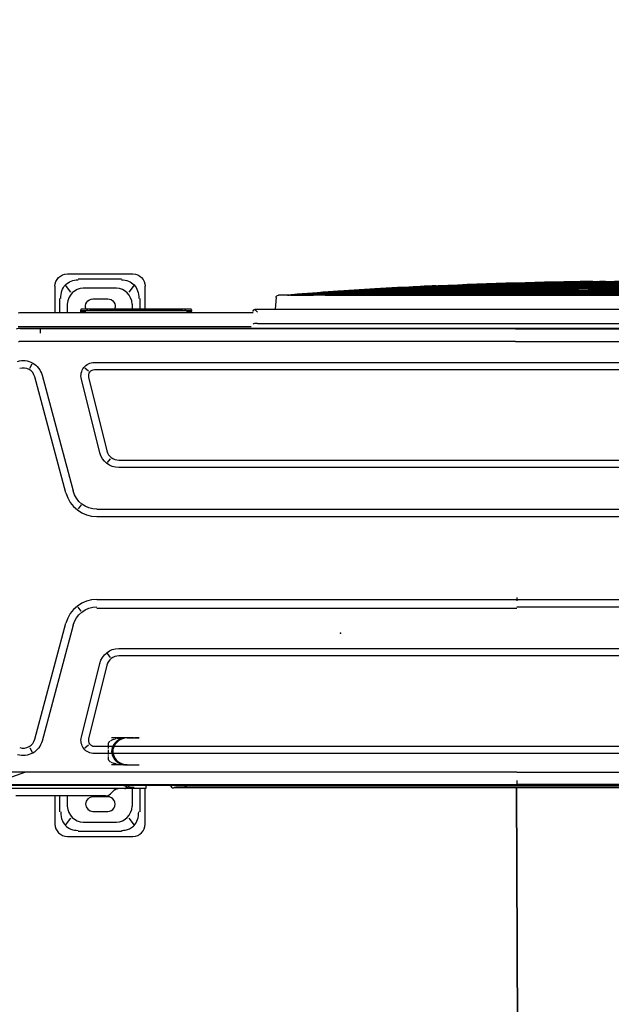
# Model space of a CAD drawing. Header units: millimetres. Extents: x -424979 to 718034, y -72486 to 344972.
# Tile 102 of 256: x 352266 to 353414, y 64609 to 66519. Entities that reach past the tile are written whole.
import ezdxf
from ezdxf import colors
from ezdxf.entities.mleader import LeaderData, LeaderLine
from ezdxf.math import Vec2, Vec3
from ezdxf.xclip import XClip

# ---------------------------------------------------------------- set-up
doc = ezdxf.new("R2010")
doc.units = ezdxf.units.MM
doc.header["$MEASUREMENT"] = 0
doc.header["$XCLIPFRAME"] = 0
doc.linetypes.add('CENTER', pattern=[0.508, 0.3175, -0.0635, 0.0635, -0.0635])
for name, color, linetype, lineweight in [('0100_001_1_0_Nr_pióra__1', 7, 'Continuous', 13), ('IS_KLIM Opis_Średnice', 7, 'Continuous', 9), ('IS_KLIM_FREON', 6, 'GAS_LINE', 35)]:
    doc.layers.add(name, color=color, linetype=linetype, lineweight=lineweight)
doc.layers.add('IS_KLIM_urządzenia', color=3, linetype='Continuous')
doc.layers.add('Rysunki i obrazki', color=7, linetype='Continuous')
doc.linetypes.add('GAS_LINE', pattern='A,12.7,-5.08,["GAS",Standard,S=2.54,R=0,X=-2.54,Y=-1.27],-6.35', length=24.13)
picture_1 = doc.add_image_def('image1.tif', size_in_pixel=(4960, 3508))

# ---------------------------------------------------------------- blocks, each defined once
blk = doc.blocks.new('Rysunek_1_1', base_point=(-285945.3, 74341.7))
at = {"layer": '0100_001_1_0_Nr_pióra__1', "color": 7, "lineweight": 13}
image = blk.add_image(picture_1, insert=(-264947.9, 89188), size_in_units=(41994.7, 29692.6), rotation=180, dxfattribs=at)
image.set_boundary_path([(-0.5, -0.5), (4959.5, 3507.5)])
blk = doc.blocks.new('G$CE471A013')
at = {"linetype": 'Continuous'}
for p, q in [((14.865, 41.216), (9.565, 41.216)), ((10.489, 40.816), (13.993, 40.816)), ((8.565, 40.216), (8.565, 37.347)), ((9.43, 40.295), (9.874, 39.746)), ((13.583, 40.077), (10.899, 40.077)), ((14.608, 39.746), (15.052, 40.295)), ((15.865, 37.947), (15.865, 40.216)), ((9.009, 37.347), (9.009, 39.241)), ((12.803, 39.198), (11.603, 39.206)), ((15.473, 39.241), (15.473, 37.947)), ((9.606, 38.769), (9.606, 37.347)), ((14.876, 37.947), (14.876, 38.769)), ((11.386, 37.783), (11.097, 37.494)), ((11.603, 38.006), (12.803, 38.013)), ((11.782, 37.947), (13.342, 37.947)), ((13.342, 37.947), (19.042, 37.947)), ((23.598, 37.069), (-66.48, 37.069)), ((-63.256, 37.301), (6.245, 37.301)), ((-63.211, 37.029), (-21.491, 37.029)), ((-62.823, 37.151), (6.095, 37.151)), ((-21.491, 36.7), (-21.491, 37.034)), ((20.329, 37.029), (-21.491, 37.029)), ((8.525, 37.347), (9.465, 37.347)), ((8.525, 37.243), (8.525, 37.347)), ((8.525, 37.069), (8.525, 37.243)), ((9.465, 37.347), (10.165, 37.347)), ((9.965, 37.069), (9.965, 37.147)), ((10.165, 37.347), (10.236, 37.347)), ((10.236, 37.347), (23.677, 37.347)), ((18.258, 36.025), (20.129, 36.699)), ((9.915, 35.441), (9.065, 35.441)), ((9.915, 35.441), (9.065, 35.441)), ((9.915, 35.441), (9.065, 35.441)), ((10.015, 35.441), (9.165, 35.441)), ((10.015, 35.441), (9.165, 35.441)), ((10.015, 35.441), (9.165, 35.441)), ((10.015, 35.441), (9.165, 35.441)), ((10.015, 35.441), (9.165, 35.441)), ((10.015, 35.441), (9.165, 35.441)), ((10.015, 35.441), (9.165, 35.441)), ((10.015, 35.441), (9.165, 35.441)), ((10.015, 35.441), (9.165, 35.441)), ((10.015, 35.441), (9.165, 35.441)), ((10.015, 35.441), (9.165, 35.441)), ((10.015, 35.441), (9.165, 35.441)), ((10.015, 35.441), (9.165, 35.441)), ((10.015, 35.441), (9.165, 35.441)), ((10.015, 35.441), (9.165, 35.441)), ((10.015, 35.441), (9.165, 35.441)), ((10.015, 35.441), (9.165, 35.441)), ((10.015, 35.441), (9.165, 35.441)), ((10.015, 35.441), (9.165, 35.441)), ((10.015, 35.441), (9.165, 35.441)), ((10.015, 35.441), (9.165, 35.441)), ((10.015, 35.441), (11.285, 35.441)), ((10.015, 35.441), (11.285, 35.441)), ((10.015, 35.441), (11.285, 35.441)), ((10.015, 35.441), (11.285, 35.441)), ((10.015, 35.441), (11.285, 35.441)), ((10.015, 35.441), (11.285, 35.441)), ((10.015, 35.441), (11.285, 35.441)), ((10.015, 35.441), (11.285, 35.441)), ((10.015, 35.441), (11.285, 35.441)), ((10.015, 35.441), (11.285, 35.441)), ((-55.564, 34.525), (12.681, 34.525)), ((17.908, 34.052), (17.713, 34.401)), ((12.681, 33.925), (-55.564, 33.925)), ((13.463, 34.056), (13.147, 33.809)), ((14.405, 24.142), (16.915, 33.508)), ((9.915, 33.241), (9.065, 33.241)), ((9.915, 33.241), (9.065, 33.241)), ((9.915, 33.241), (9.065, 33.241)), ((10.015, 33.241), (9.165, 33.241)), ((10.015, 33.241), (9.165, 33.241)), ((10.015, 33.241), (9.165, 33.241)), ((10.015, 33.241), (9.165, 33.241)), ((10.015, 33.241), (9.165, 33.241)), ((10.015, 33.241), (9.165, 33.241)), ((10.015, 33.241), (9.165, 33.241)), ((10.015, 33.241), (9.165, 33.241)), ((10.015, 33.241), (9.165, 33.241)), ((10.015, 33.241), (9.165, 33.241)), ((10.015, 33.241), (9.165, 33.241)), ((10.015, 33.241), (9.165, 33.241)), ((10.015, 33.241), (9.165, 33.241)), ((10.015, 33.241), (9.165, 33.241)), ((10.015, 33.241), (9.165, 33.241)), ((10.015, 33.241), (9.165, 33.241)), ((10.015, 33.241), (9.165, 33.241)), ((10.015, 33.241), (9.165, 33.241)), ((10.015, 33.241), (9.165, 33.241)), ((10.015, 33.241), (9.165, 33.241)), ((10.015, 33.241), (9.165, 33.241)), ((10.015, 33.241), (11.285, 33.241)), ((10.015, 33.241), (11.285, 33.241)), ((10.015, 33.241), (11.285, 33.241)), ((10.015, 33.241), (11.285, 33.241)), ((10.015, 33.241), (11.285, 33.241)), ((10.015, 33.241), (11.285, 33.241)), ((10.015, 33.241), (11.285, 33.241)), ((10.015, 33.241), (11.285, 33.241)), ((10.015, 33.241), (11.285, 33.241)), ((10.015, 33.241), (11.285, 33.241)), ((11.659, 27.368), (13.147, 33.329)), ((13.729, 33.184), (12.241, 27.223)), ((17.495, 33.353), (14.985, 23.986)), ((-53.591, 26.625), (10.708, 26.625)), ((11.38, 26.745), (11.627, 26.429)), ((10.708, 26.025), (-53.591, 26.025)), ((-21.491, 22.659), (-55.356, 22.659)), ((-21.491, 22.784), (12.474, 22.784)), ((13.745, 23.003), (13.989, 22.685)), ((-21.491, 22.059), (-55.356, 22.059)), ((-21.491, 21.902), (-21.491, 22.171)), ((12.474, 22.059), (-21.491, 22.059)), ((-21.391, 15.359), (-55.356, 15.359)), ((12.474, 15.359), (-21.391, 15.359)), ((-21.391, 14.759), (-55.356, 14.759)), ((12.474, 14.759), (-21.391, 14.759)), ((13.745, 14.416), (13.989, 14.734)), ((16.915, 3.911), (14.405, 13.277)), ((14.985, 13.432), (17.495, 4.066)), ((-53.591, 11.393), (10.708, 11.393)), ((10.708, 10.793), (-53.591, 10.793)), ((11.627, 10.989), (11.38, 10.674)), ((13.147, 4.09), (11.659, 10.051)), ((12.241, 10.196), (13.729, 4.235)), ((-55.564, 3.493), (12.681, 3.493)), ((13.147, 3.61), (13.463, 3.363)), ((17.908, 3.367), (17.713, 3.017)), ((12.681, 2.893), (-55.564, 2.893)), ((-61.567, 0.144), (18.685, 0.144)), ((-21.391, 0.184), (-59.916, 0.184)), ((-21.391, 0.184), (17.062, 0.184)), ((18.843, 0), (0, 0)), ((17.062, 0.179), (17.062, 0.514)), ((17.062, 0.184), (18.461, 0.184)), ((18.461, 0.184), (18.678, 0.184)), ((-0.517, -0.263), (-62.643, -0.263)), ((-0.367, -1.413), (-63.178, -1.413)), ((-2.02, -2.359), (-1.953, -1.413)), ((-0.357, -1.413), (-0.367, -1.413)), ((-0.15, -1.15), (-0.16, -1.15)), ((18.593, -1.15), (-0.15, -1.15)), ((4.824, -1.15), (4.822, -1.265)), ((4.822, -1.36), (4.822, -1.265)), ((5.221, -1.421), (13.371, -1.421)), ((5.221, -1.421), (5.221, -1.421)), ((13.37, -1.304), (5.222, -1.304)), ((5.321, -1.322), (5.321, -1.401)), ((5.323, -1.353), (5.324, -1.322)), ((5.523, -1.319), (13.069, -1.319)), ((5.523, -1.319), (5.523, -1.319)), ((5.523, -1.407), (13.07, -1.407)), ((8.565, -1.42), (8.565, -3.264)), ((9.009, -2.29), (9.009, -1.421)), ((9.606, -1.421), (9.606, -1.817)), ((13.268, -1.322), (13.269, -1.353)), ((13.268, -1.322), (13.269, -1.354)), ((13.271, -1.401), (13.271, -1.322)), ((13.371, -1.421), (13.371, -1.421)), ((13.768, -1.15), (13.77, -1.265)), ((13.77, -1.265), (13.77, -1.36)), ((14.876, -1.817), (14.876, -1.15)), ((15.473, -1.149), (15.473, -2.29)), ((15.865, -3.264), (15.865, -1.15)), ((12.803, -2.247), (11.603, -2.254)), ((-7.032, -2.545), (-57.042, -2.545)), ((-7.032, -2.545), (-2.219, -2.545)), ((-5.317, -2.545), (-5.317, -2.545)), ((9.875, -2.794), (9.43, -3.344)), ((10.899, -3.126), (13.583, -3.126)), ((15.052, -3.344), (14.608, -2.794)), ((13.993, -3.865), (10.489, -3.865)), ((14.865, -4.264), (9.565, -4.264))]:
    blk.add_line(p, q, dxfattribs=at)
at = {"linetype": 'CENTER'}
for p, q in [((10.065, 35.429), (9.065, 35.429)), ((11.565, 33.729), (11.565, 34.94)), ((9.065, 33.241), (10.065, 33.241))]:
    blk.add_line(p, q, dxfattribs=at)
at = {"linetype": 'Continuous'}
for centre, radius, start, end in [((9.565, 40.216), 1, 90, 180), ((14.865, 40.216), 1, 0, 90), ((11.599, 38.606), 0.6, 89.63839, 270.36161), ((12.799, 38.606), 0.592, 270.36161, 89.63839), ((11.782, 37.387), 0.56, 90, 135), ((6.245, 37.001), 0.3, 13.21487, 90), ((12.681, 33.445), 0.48, 345.98334, 90), ((18.441, 33.099), 0.98, 73.47049, 165), ((10.708, 27.605), 0.98, 270, 345.9834), ((12.474, 24.659), 2.6, 269.99999, 345), ((12.474, 12.759), 2.6, 15, 89.99999), ((10.708, 9.813), 0.98, 14.0166, 90), ((12.681, 3.973), 0.48, 270, 14.01666), ((18.441, 4.319), 0.98, 195, 286.52953)]:
    blk.add_arc(centre, radius, start, end, dxfattribs=at)
at = {"linetype": 'Continuous', "extrusion": (0, 0, -1)}
for centre, radius, start, end in [((-10.743, 37.847), 0.5, 225, 270), ((-6.095, 36.851), 0.3, 90, 133.23138), ((-10.165, 37.147), 0.2, 0, 90), ((-12.681, 33.445), 1.08, 90, 194.01665), ((-18.441, 33.099), 1.58, 15, 106.52941), ((-10.708, 27.605), 1.58, 194.01661, 270), ((-12.474, 24.659), 2, 195, 270.00001), ((-12.474, 12.759), 2, 90.00001, 165), ((-10.708, 9.813), 1.58, 90, 165.98339), ((-12.681, 3.973), 1.08, 165.98335, 270), ((-18.441, 4.319), 1.58, 253.47059, 345), ((0.357, -1.213), 0.2, 180, 270), ((-11.599, -1.654), 0.6, 269.63839, 22.88407), ((-12.799, -1.654), 0.592, 156.80609, 269.63839), ((2.219, -2.345), 0.2, 184, 270), ((-9.565, -3.264), 1, 270, 0), ((-14.865, -3.264), 1, 180, 270)]:
    blk.add_arc(centre, radius, start, end, dxfattribs=at)
at = {"linetype": 'Continuous'}
for centre, major_axis, ratio, start_param, end_param in [((11.394, 38.207), (1.268, -1.569), 0.803018, 2.633487, 3.831894), ((13.089, 38.207), (-1.268, -1.569), 0.803018, 2.451291, 3.649699), ((5.198, 36.701), (1.086, 0), 0.414214, 1.392879, 1.570794), ((10.236, 37.147), (0, -0.2), 0.815365, 3.141593, 4.712389), ((9.915, 34.341), (-1.27, 0), 0.866025, 1.570796, 4.712389), ((9.915, 34.341), (-1.27, 0), 0.866025, 1.570796, 4.712389), ((9.915, 34.341), (-1.27, 0), 0.866025, 1.570796, 4.712389), ((10.015, 34.341), (1.27, 0), 0.866025, 4.712389, 7.853982), ((-0.517, -0.199), (0.36, 0), 0.176327, 4.712389, 6.279863), ((-0.517, -1.053), (-0.355, 0.355), 0.176327, 1.745329, 2.532861), ((5.222, -1.266), (-0.4, 0.001), 0.029834, 4.712454, 6.28325), ((5.221, -1.41), (0.4, 0), 0.029837, 2.648555, 2.751427), ((5.222, -1.316), (0.35, 0), 0.029833, 1.570796, 3.141593), ((5.221, -1.41), (0.349, 0), 0.029837, 3.880383, 4.712389), ((5.523, -1.326), (0.25, 0), 0.029816, 1.570796, 3.141593), ((5.273, -1.276), (-0.05, 0), 0.999555, 1.570796, 1.896281), ((5.521, -1.401), (0.2, 0), 0.0299, 3.129347, 4.723791), ((13.069, -1.326), (0.25, 0), 0.029816, 0.323316, 1.570796), ((13.071, -1.401), (-0.2, 0), 0.0299, 1.564853, 3.144938), ((13.37, -1.266), (0.4, 0.001), 0.029834, 6.28312, 7.853917), ((13.37, -1.316), (0.35, 0), 0.029833, 0, 1.570796), ((13.371, -1.41), (0.349, 0), 0.029837, 4.712389, 5.911815), ((11.394, -1.255), (1.268, 1.569), 0.803018, 2.451291, 3.649699), ((13.089, -1.255), (-1.268, 1.569), 0.803018, 2.633487, 3.831894)]:
    blk.add_ellipse(centre, major_axis=major_axis, ratio=ratio, start_param=start_param, end_param=end_param, dxfattribs=at)
at = {"linetype": 'CENTER'}
for centre, start_param, end_param in [((10.065, 34.94), 3.141593, 4.712389), ((10.065, 33.729), 1.570796, 3.141593)]:
    blk.add_ellipse(centre, major_axis=(-1.5, 0), ratio=0.325568, start_param=start_param, end_param=end_param, dxfattribs=at)
at = {"linetype": 'Continuous'}
for points, knots in [([(10.489, 40.73), (10.421, 40.73), (10.287, 40.729), (10.093, 40.695), (9.911, 40.639), (9.744, 40.558), (9.592, 40.456), (9.369, 40.251), (9.126, 39.848), (9.103, 39.452), (9.09, 39.241)], [0, 0, 0, 0, 0.088396, 0.173346, 0.25543, 0.335293, 0.413632, 0.491185, 0.72797, 1, 1, 1, 1]), ([(15.392, 39.241), (15.392, 39.315), (15.392, 39.459), (15.36, 39.667), (15.306, 39.861), (15.23, 40.037), (15.136, 40.195), (14.947, 40.428), (14.571, 40.688), (14.191, 40.716), (13.993, 40.73)], [0, 0, 0, 0, 0.095854, 0.186885, 0.2735, 0.35617, 0.435439, 0.51192, 0.746033, 1, 1, 1, 1]), ([(9.956, 37.165), (9.955, 37.166), (9.949, 37.173), (9.927, 37.185), (9.884, 37.201), (9.802, 37.22), (9.667, 37.238), (9.53, 37.242), (9.465, 37.243)], [0, 0, 0, 0, 0.033531, 0.165604, 0.326819, 0.467732, 0.750376, 1, 1, 1, 1]), ([(10.349, 37.07), (10.347, 37.071), (10.325, 37.08), (10.26, 37.106), (10.162, 37.138), (10.101, 37.144), (10.072, 37.147)], [0, 0, 0, 0, 0.023051, 0.207675, 0.629287, 1, 1, 1, 1]), ([(18.685, 0.144), (18.738, 0.146), (18.844, 0.15), (18.947, 0.177), (18.998, 0.19)], [0, 0, 0, 0, 0.501074, 1, 1, 1, 1]), ([(4.822, -1.36), (4.822, -1.367), (4.824, -1.378), (4.832, -1.392), (4.842, -1.401), (4.85, -1.406), (4.857, -1.409), (4.865, -1.411), (4.88, -1.413), (4.904, -1.415), (4.947, -1.417), (4.966, -1.417)], [0, 0, 0, 0, 0.065305, 0.116297, 0.160097, 0.198956, 0.23575, 0.282457, 0.373365, 0.758577, 1, 1, 1, 1]), ([(13.302, -1.324), (13.302, -1.324), (13.306, -1.324), (13.308, -1.324), (13.307, -1.324)], [0, 0, 0, 0, 0.175946, 1, 1, 1, 1]), ([(13.696, -1.414), (13.705, -1.415), (13.72, -1.413), (13.736, -1.409), (13.748, -1.403), (13.759, -1.393), (13.768, -1.378), (13.77, -1.367), (13.77, -1.36)], [0, 0, 0, 0, 0.498479, 0.626522, 0.703686, 0.792587, 0.893399, 1, 1, 1, 1]), ([(18.843, -1.129), (18.769, -1.142), (18.694, -1.148), (18.612, -1.15), (18.605, -1.15), (18.597, -1.15), (18.596, -1.15), (18.594, -1.15), (18.594, -1.15), (18.593, -1.15)], [0, 0, 0, 0, 0.895051, 0.895051, 0.981123, 0.981123, 0.990548, 0.990548, 1, 1, 1, 1]), ([(10.489, -3.778), (10.082, -3.791), (9.715, -3.648), (9.211, -3.111), (9.077, -2.721), (9.09, -2.29)], [0, 0, 0, 0, 0.5, 0.5, 1, 1, 1, 1]), ([(15.392, -2.29), (15.406, -2.721), (15.272, -3.111), (14.768, -3.648), (14.4, -3.791), (13.993, -3.778)], [0, 0, 0, 0, 0.5, 0.5, 1, 1, 1, 1]), ([(-32.037, -3.058), (-27.137, -3.025), (-22.236, -2.966), (-12.557, -2.796), (-7.778, -2.688), (-3, -2.544)], [0, 0, 0, 0, 0.506209, 0.506209, 1, 1, 1, 1]), ([(-32.037, -3.111), (-27.136, -3.076), (-22.236, -3.01), (-12.557, -2.824), (-7.778, -2.704), (-3, -2.545)], [0, 0, 0, 0, 0.506209, 0.506209, 1, 1, 1, 1]), ([(-5.983, -2.545), (-8.727, -2.562), (-11.472, -2.575), (-15.189, -2.591), (-16.163, -2.595), (-19.083, -2.607), (-21.029, -2.613), (-24.922, -2.625), (-26.869, -2.63), (-29.889, -2.636), (-30.963, -2.638), (-32.037, -2.639)], [0, 0, 0, 0, 0.31601, 0.31601, 0.42808, 0.42808, 0.652219, 0.652219, 0.876357, 0.876357, 1, 1, 1, 1]), ([(-32.037, -3.261), (-27.136, -3.218), (-22.236, -3.138), (-12.541, -2.903), (-7.747, -2.75), (-2.955, -2.546)], [0, 0, 0, 0, 0.505409, 0.505409, 1, 1, 1, 1]), ([(-32.037, -2.947), (-29.204, -2.932), (-26.371, -2.91), (-20.706, -2.851), (-17.873, -2.816), (-12.207, -2.73), (-9.375, -2.68), (-5.408, -2.597), (-4.274, -2.572), (-3.139, -2.546)], [0, 0, 0, 0, 0.294057, 0.294057, 0.58814, 0.58814, 0.882227, 0.882227, 1, 1, 1, 1]), ([(-32.037, -2.713), (-29.215, -2.706), (-26.392, -2.696), (-22.159, -2.677), (-20.748, -2.67), (-16.514, -2.647), (-13.692, -2.629), (-8.513, -2.59), (-6.157, -2.569), (-3.8, -2.546)], [0, 0, 0, 0, 0.299848, 0.299848, 0.449777, 0.449777, 0.749636, 0.749636, 1, 1, 1, 1]), ([(-3.791, -2.546), (-6.037, -2.568), (-8.284, -2.587), (-11.862, -2.614), (-13.194, -2.623), (-17.191, -2.65), (-19.855, -2.664), (-25.184, -2.689), (-27.848, -2.699), (-31.021, -2.707), (-31.529, -2.709), (-32.037, -2.71)], [0, 0, 0, 0, 0.238571, 0.238571, 0.380065, 0.380065, 0.663055, 0.663055, 0.946044, 0.946044, 1, 1, 1, 1]), ([(-3.18, -2.547), (-5.72, -2.605), (-8.26, -2.657), (-13.555, -2.751), (-16.31, -2.792), (-21.82, -2.862), (-24.575, -2.891), (-28.899, -2.926), (-30.468, -2.936), (-32.037, -2.945)], [0, 0, 0, 0, 0.264103, 0.264103, 0.550513, 0.550513, 0.836923, 0.836923, 1, 1, 1, 1]), ([(-3.573, -2.547), (-6.607, -2.586), (-9.641, -2.62), (-14.365, -2.664), (-16.055, -2.679), (-21.125, -2.718), (-24.504, -2.739), (-29.268, -2.76), (-30.653, -2.765), (-32.037, -2.77)], [0, 0, 0, 0, 0.319801, 0.319801, 0.497905, 0.497905, 0.854114, 0.854114, 1, 1, 1, 1]), ([(-32.037, -2.583), (-27.12, -2.579), (-22.204, -2.572), (-14.887, -2.558), (-12.488, -2.553), (-10.088, -2.547)], [0, 0, 0, 0, 0.672022, 0.672022, 1, 1, 1, 1]), ([(-32.037, -3.39), (-27.135, -3.345), (-22.234, -3.252), (-12.541, -2.975), (-7.748, -2.793), (-2.959, -2.549)], [0, 0, 0, 0, 0.505465, 0.505465, 1, 1, 1, 1]), ([(-2.968, -2.549), (-7.755, -2.779), (-12.544, -2.951), (-22.235, -3.214), (-27.136, -3.303), (-32.037, -3.348)], [0, 0, 0, 0, 0.494375, 0.494375, 1, 1, 1, 1]), ([(-32.037, -3.463), (-27.135, -3.418), (-22.234, -3.319), (-12.539, -3.019), (-7.745, -2.82), (-2.955, -2.55)], [0, 0, 0, 0, 0.505401, 0.505401, 1, 1, 1, 1]), ([(-2.955, -2.55), (-7.745, -2.819), (-12.539, -3.018), (-22.234, -3.318), (-27.135, -3.416), (-32.037, -3.462)], [0, 0, 0, 0, 0.494599, 0.494599, 1, 1, 1, 1]), ([(-32.037, -3.306), (-27.136, -3.263), (-22.235, -3.177), (-12.563, -2.928), (-7.792, -2.766), (-3.023, -2.55)], [0, 0, 0, 0, 0.506586, 0.506586, 1, 1, 1, 1]), ([(-2.956, -2.551), (-7.745, -2.844), (-12.538, -3.059), (-22.233, -3.378), (-27.134, -3.481), (-32.037, -3.525)], [0, 0, 0, 0, 0.494599, 0.494599, 1, 1, 1, 1]), ([(-32.037, -3.496), (-27.135, -3.451), (-22.233, -3.35), (-12.538, -3.04), (-7.745, -2.832), (-2.956, -2.551)], [0, 0, 0, 0, 0.505401, 0.505401, 1, 1, 1, 1]), ([(-2.956, -2.551), (-7.745, -2.832), (-12.538, -3.039), (-22.233, -3.349), (-27.135, -3.45), (-32.037, -3.494)], [0, 0, 0, 0, 0.494599, 0.494599, 1, 1, 1, 1]), ([(-32.037, -3.213), (-27.136, -3.173), (-22.236, -3.097), (-12.586, -2.878), (-7.837, -2.737), (-3.09, -2.551)], [0, 0, 0, 0, 0.507767, 0.507767, 1, 1, 1, 1]), ([(-3.09, -2.551), (-7.837, -2.736), (-12.586, -2.877), (-22.236, -3.095), (-27.136, -3.17), (-32.037, -3.211)], [0, 0, 0, 0, 0.492233, 0.492233, 1, 1, 1, 1]), ([(-32.037, -3.553), (-27.134, -3.512), (-22.232, -3.407), (-12.537, -3.079), (-7.744, -2.856), (-2.956, -2.552)], [0, 0, 0, 0, 0.505401, 0.505401, 1, 1, 1, 1]), ([(-32.037, -3.526), (-27.134, -3.483), (-22.233, -3.38), (-12.538, -3.06), (-7.745, -2.845), (-2.956, -2.552)], [0, 0, 0, 0, 0.505401, 0.505401, 1, 1, 1, 1]), ([(-3.09, -2.552), (-7.837, -2.752), (-12.586, -2.903), (-22.235, -3.136), (-27.136, -3.216), (-32.037, -3.259)], [0, 0, 0, 0, 0.492233, 0.492233, 1, 1, 1, 1]), ([(-32.037, -3.6), (-27.134, -3.563), (-22.232, -3.457), (-12.536, -3.114), (-7.744, -2.879), (-2.956, -2.553)], [0, 0, 0, 0, 0.505401, 0.505401, 1, 1, 1, 1]), ([(-32.037, -3.578), (-27.134, -3.538), (-22.232, -3.433), (-12.537, -3.097), (-7.744, -2.868), (-2.956, -2.553)], [0, 0, 0, 0, 0.505401, 0.505401, 1, 1, 1, 1]), ([(-32.037, -3.619), (-27.134, -3.585), (-22.231, -3.48), (-12.536, -3.13), (-7.743, -2.889), (-2.956, -2.554)], [0, 0, 0, 0, 0.505401, 0.505401, 1, 1, 1, 1]), ([(-32.037, -3.349), (-27.136, -3.305), (-22.235, -3.215), (-12.58, -2.953), (-7.826, -2.782), (-3.074, -2.554)], [0, 0, 0, 0, 0.507485, 0.507485, 1, 1, 1, 1]), ([(-32.037, -2.642), (-27.827, -2.636), (-23.617, -2.625), (-18.87, -2.608), (-18.334, -2.606), (-17.797, -2.604)], [0, 0, 0, 0, 0.886937, 0.886937, 1, 1, 1, 1]), ([(-32.037, -3.428), (-27.135, -3.382), (-22.234, -3.286), (-13.64, -3.03), (-9.947, -2.892), (-6.255, -2.716)], [0, 0, 0, 0, 0.570136, 0.570136, 1, 1, 1, 1]), ([(-6.837, -2.743), (-10.335, -2.905), (-13.834, -3.035), (-22.234, -3.285), (-27.135, -3.381), (-32.037, -3.426)], [0, 0, 0, 0, 0.416676, 0.416676, 1, 1, 1, 1]), ([(-7.345, -2.835), (-10.672, -3.029), (-14.001, -3.182), (-22.231, -3.479), (-27.134, -3.585), (-32.037, -3.619)], [0, 0, 0, 0, 0.40464, 0.40464, 1, 1, 1, 1]), ([(-9.543, -2.946), (-12.138, -3.08), (-14.734, -3.191), (-22.232, -3.456), (-27.134, -3.562), (-32.037, -3.599)], [0, 0, 0, 0, 0.346419, 0.346419, 1, 1, 1, 1]), ([(-9.972, -2.955), (-12.425, -3.076), (-14.878, -3.177), (-22.232, -3.432), (-27.134, -3.537), (-32.037, -3.577)], [0, 0, 0, 0, 0.333694, 0.333694, 1, 1, 1, 1]), ([(-5.622, -2.755), (-8.854, -2.983), (-12.09, -3.161), (-19.56, -3.48), (-23.795, -3.596), (-28.031, -3.648)], [0, 0, 0, 0, 0.433408, 0.433408, 1, 1, 1, 1]), ([(-28.008, -3.648), (-23.776, -3.596), (-19.545, -3.48), (-12.084, -3.161), (-8.854, -2.983), (-5.627, -2.756)], [0, 0, 0, 0, 0.566773, 0.566773, 1, 1, 1, 1]), ([(-27.801, -3.592), (-24.31, -3.54), (-20.82, -3.45), (-15.12, -3.241), (-12.91, -3.145), (-10.701, -3.031)], [0, 0, 0, 0, 0.612154, 0.612154, 1, 1, 1, 1]), ([(-5.027, -2.716), (-8.397, -2.964), (-11.771, -3.156), (-19.318, -3.484), (-23.493, -3.6), (-27.668, -3.652)], [0, 0, 0, 0, 0.447256, 0.447256, 1, 1, 1, 1]), ([(-27.658, -3.652), (-23.484, -3.601), (-19.311, -3.485), (-11.533, -3.146), (-7.927, -2.937), (-4.325, -2.664)], [0, 0, 0, 0, 0.536112, 0.536112, 1, 1, 1, 1]), ([(-21.707, -3.479), (-20.248, -3.439), (-18.789, -3.392), (-15.054, -3.254), (-12.779, -3.153), (-10.505, -3.032)], [0, 0, 0, 0, 0.390602, 0.390602, 1, 1, 1, 1]), ([(-14.972, -3.306), (-14.541, -3.287), (-12.888, -3.21), (-8.993, -3.004), (-5.532, -2.766), (-3.295, -2.585)], [0, 0, 0, 0, 0.110637, 0.424462, 1, 1, 1, 1]), ([(-9.673, -2.62), (-8.285, -2.605), (-6.897, -2.589), (-4.826, -2.563), (-4.143, -2.554), (-3.459, -2.545)], [0, 0, 0, 0, 0.670073, 0.670073, 1, 1, 1, 1]), ([(-5.313, -2.545), (-5.321, -2.545), (-5.314, -2.545), (-5.258, -2.545), (-5.187, -2.545), (-4.997, -2.545), (-4.879, -2.545), (-4.754, -2.545)], [0, 0, 0, 0, 0.244899, 0.244899, 0.62245, 0.62245, 1, 1, 1, 1])]:
    blk.add_open_spline(points, degree=3, knots=knots, dxfattribs=at)
for points, degree in [([(11.11, 37.489), (10.935, 37.385)], 1), ([(-21.491, 36.025), (-63.136, 36.025)], 1), ([(-21.491, 36.025), (-7.576, 36.025), (6.339, 36.025), (20.254, 36.025)], 3), ([(-21.391, 1.188), (-34.734, 1.188), (-48.077, 1.188), (-61.42, 1.188)], 3), ([(-21.391, 1.188), (-8.082, 1.188), (5.228, 1.188), (18.538, 1.188)], 3), ([(-32.037, -2.832), (-22.479, -2.794), (-12.921, -2.706), (-3.364, -2.546)], 3), ([(-18.164, -2.749), (-17.391, -2.739), (-16.618, -2.728), (-15.845, -2.717)], 3), ([(-17.799, -2.785), (-15.415, -2.748), (-13.032, -2.706), (-10.649, -2.657)], 3), ([(-7.721, -2.556), (-7.116, -2.553), (-6.512, -2.549), (-5.907, -2.545)], 3), ([(-7.585, -2.858), (-6.064, -2.768), (-4.543, -2.669), (-3.024, -2.559)], 3), ([(-2.956, -2.552), (-3.001, -2.555), (-3.046, -2.558), (-3.091, -2.561)], 3), ([(-2.956, -2.553), (-3.001, -2.556), (-3.046, -2.559), (-3.091, -2.562)], 3), ([(-2.956, -2.553), (-3.001, -2.556), (-3.046, -2.559), (-3.091, -2.562)], 3), ([(-2.956, -2.554), (-3.001, -2.557), (-3.046, -2.56), (-3.091, -2.563)], 3), ([(-3.09, -2.557), (-3.045, -2.554), (-3, -2.552), (-2.955, -2.549)], 3), ([(-2.955, -2.549), (-3, -2.552), (-3.045, -2.554), (-3.09, -2.557)], 3), ([(-2.957, -2.549), (-3.001, -2.551), (-3.045, -2.553), (-3.089, -2.555)], 3), ([(-2.932, -2.554), (-2.977, -2.557), (-3.022, -2.56), (-3.067, -2.564)], 3), ([(-3.024, -2.56), (-3.024, -2.56), (-3.024, -2.56)], 2), ([(-3.023, -2.559), (-3.023, -2.559), (-3.023, -2.559)], 2), ([(-3.022, -2.55), (-3.022, -2.55), (-3.022, -2.55)], 2), ([(-25.483, -3.299), (-27.667, -3.338), (-29.852, -3.368), (-32.037, -3.388)], 3), ([(-27.275, -3.582), (-28.862, -3.608), (-30.45, -3.626), (-32.037, -3.636)], 3), ([(-28.055, -3.611), (-29.382, -3.629), (-30.71, -3.642), (-32.037, -3.65)], 3), ([(-19.077, -3.415), (-22.729, -3.537), (-26.382, -3.615), (-30.036, -3.648)], 3), ([(-29.948, -3.648), (-28.516, -3.635), (-27.085, -3.615), (-25.654, -3.588)], 3), ([(-18.767, -3.419), (-22.083, -3.533), (-25.4, -3.609), (-28.717, -3.646)], 3), ([(-28.676, -3.646), (-28.69, -3.646), (-28.703, -3.646), (-28.717, -3.646)], 3), ([(-28.676, -3.646), (-27.337, -3.631), (-25.999, -3.61), (-24.66, -3.582)], 3), ([(-28.008, -3.648), (-28.016, -3.648), (-28.023, -3.648), (-28.031, -3.648)], 3), ([(-27.658, -3.652), (-27.662, -3.652), (-27.665, -3.652), (-27.668, -3.652)], 3), ([(-27.551, -3.657), (-27.552, -3.684)], 1), ([(-27.551, -3.657), (-27.238, -3.653), (-26.925, -3.649), (-26.612, -3.645)], 3), ([(-27.551, -3.657), (-27.551, -3.657), (-27.551, -3.657), (-27.551, -3.657)], 3), ([(-27.514, -3.604), (-25.962, -3.58), (-24.41, -3.549), (-22.859, -3.51)], 3)]:
    blk.add_open_spline(points, degree=degree, dxfattribs=at)
blk.add_rational_spline([(18.538, 1.188), (18.636, 1.188), (18.734, 1.202), (18.828, 1.231)], [1, 0.992787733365, 0.992787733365, 1], degree=3, dxfattribs=at)
blk.add_point((-7.241, 24.777), dxfattribs=at)

msp = doc.modelspace()

# ---------------------------------------------------------------- linework, layer by layer
at = {"layer": 'IS_KLIM_FREON', "lineweight": 35, "ltscale": 0.4}
msp.add_line((353230.2, 65028.4), (353235.7, 63850.8), dxfattribs=at)

# ---------------------------------------------------------------- block references
at = {"layer": 'IS_KLIM_urządzenia', "xscale": 24, "yscale": 24, "zscale": 24, "rotation": 180}
msp.add_blockref('G$CE471A013', (352715.1, 65923.6), dxfattribs=at)
at = {"layer": 'Rysunki i obrazki', "color": 151, "linetype": 'Continuous', "lineweight": 20, "true_color": 0x80c2ff}
ref = msp.add_blockref('Rysunek_1_1', (362616, 74341.7), dxfattribs=at)
XClip(ref).set_block_clipping_path([(-306942.6163847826, 59495.4358014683), (-264947.9497181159, 89188.0358014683)])

# ---------------------------------------------------------------- next in the draw order: leaders
at = {"layer": 'IS_KLIM Opis_Średnice', "ltscale": 30}
ml = msp.add_multileader_mtext('Standard', dxfattribs=at)
ml.set_content('{\\fArial|b0|i0|c238|p0;\\C7;Odprowadzenie skroplin (przewód tłoczny) od klimatyzatora   do istniejącego pionu kanalizacji sanitarnej, zastosować pompkę skroplin. Uwaga w przypadku braku możliwości odprowadzenia skroplin do istniejącego pionu kanalizacji sanitarnej, skropliny z klimatyzacji można odprowadzić na zewnątrz budynku. W tym celu należy zamontować rurę odpływową, która skieruje wodę do rynny lub specjalnego zbiornika. Należy pamiętać o regularnym opróżnianiu zbiornika, aby zapobiec jego przepełnieniu. }', color=256)
ml.set_leader_properties()
ml.build(insert=Vec2(0, 0))
ml.multileader.update_dxf_attribs({"text_left_attachment_type": 6, "text_right_attachment_type": 6, "dogleg_length": 0.36})
ctx = ml.context
ctx.base_point, ctx.char_height, ctx.plane_origin, ctx.plane_y_axis = Vec3(345533.1, 69972.1), 250, Vec3(342875.1, 72709.5), Vec3(0, -1)
ctx.left_attachment, ctx.right_attachment = 6, 6
notes = []
notes.append((ctx, [(0, (1, 1, 0), (354726, 69972.1), (-1, 0), 0.36, [(1, [(345668.5, 69972.1)], 0, []), (0, [(356566, 63638.6)], 256, [])])]))
ctx.mtext.insert, ctx.mtext.width, ctx.mtext.flow_direction = Vec3(345535.1, 70295.6), 9695.034, 5
ctx.mtext.has_bg_fill, ctx.mtext.bg_color, ctx.mtext.bg_scale_factor, ctx.mtext.bg_transparency, ctx.mtext.use_window_bg_color = 1, -939524096, 1.5, 0, 1
for ctx, leaders in notes:
    for number, flags, end, landing, length, lines in leaders:
        leader = LeaderData()
        leader.index, (leader.has_last_leader_line, leader.has_dogleg_vector, leader.attachment_direction) = number, flags
        leader.last_leader_point, leader.dogleg_vector, leader.dogleg_length = Vec3(end), Vec3(landing), length
        for number, points, colour, breaks in lines:
            line = LeaderLine()
            line.index, line.vertices, line.color, line.breaks = number, Vec3.list(points), colors.encode_raw_color(colour), breaks
            leader.lines.append(line)
        ctx.leaders.append(leader)

doc.saveas('drawing.dxf')
